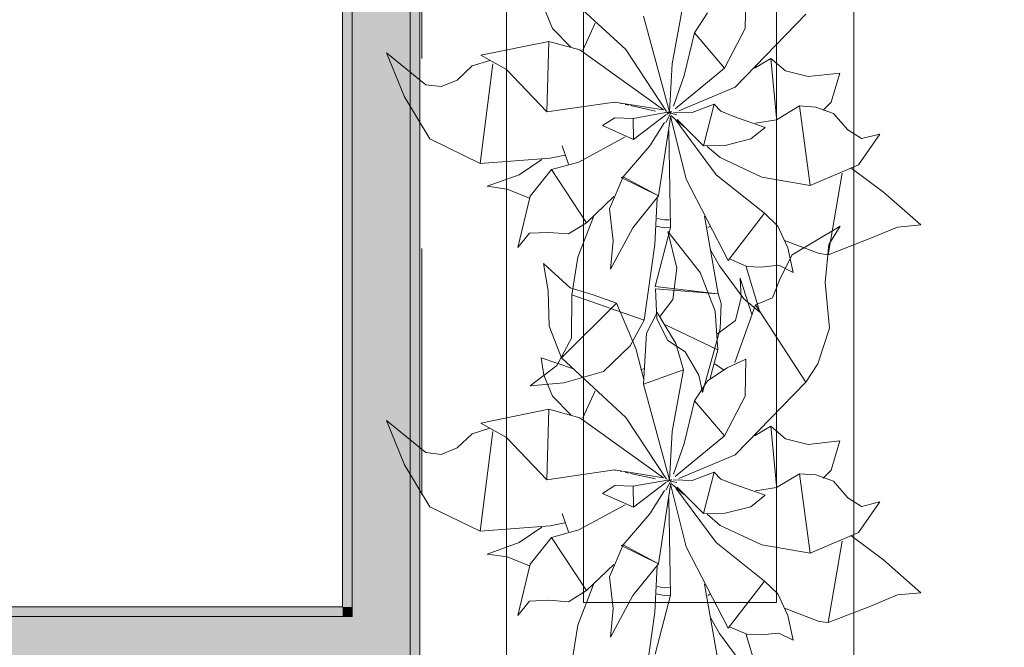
# Model space of a CAD drawing. Header units: millimetres. Extents: x -14761 to 157739, y -22400 to 107990.
# Tile 103 of 228: x 73444 to 74719, y 54260 to 55073. Entities that reach past the tile are written whole.
import ezdxf

# ---------------------------------------------------------------- set-up
doc = ezdxf.new("R2010")
doc.units = ezdxf.units.MM
doc.header["$MEASUREMENT"] = 0
doc.linetypes.add('Штриховая', pattern=[564.444447, 282.222223, -282.222223])
for name, color, linetype in [('Интерьер - Мебель', 7, 'Continuous'), ('Конструктив - стены бассейнов жб нов', 7, 'Continuous'), ('Элемент Модели - Зона', 7, 'Continuous')]:
    doc.layers.add(name, color=color, linetype=linetype)

msp = doc.modelspace()

# ---------------------------------------------------------------- hatches: boundary and pattern name
at = {"layer": 'Конструктив - стены бассейнов жб нов', "linetype": 'Continuous', "lineweight": 0, "true_color": 0x000000}
for points in [[(73874.5, 54312.5), (73874.5, 59730), (73862, 59730), (73862, 54312.5)], [(73949.5, 54300), (73949.5, 59730), (73874.5, 59730), (73874.5, 54300)], [(73962, 59730), (73949.5, 59730), (73949.5, 54225), (73962, 54225)], [(73862, 54312.5), (69125, 54312.5), (69125, 54300), (73862, 54300)], [(73862, 54300), (73874.5, 54300), (73862, 54312.5)], [(73862, 54312.5), (73874.5, 54300), (73874.5, 54312.5)], [(72300.1, 54300), (72300.1, 54225), (73874.5, 54225), (73874.5, 54300)], [(73874.5, 54225), (73949.5, 54225), (73874.5, 54300)], [(73874.5, 54300), (73949.5, 54225), (73949.5, 54300)]]:
    msp.add_hatch(color=18, dxfattribs=at).paths.add_polyline_path(points)

# ---------------------------------------------------------------- linework, layer by layer
at = {"layer": 'Интерьер - Мебель', "color": 7, "linetype": 'Continuous', "lineweight": 15}
for p, q in [((74074.1, 55718.1), (74074.1, 54218.1)), ((74524.1, 54218.1), (74524.1, 55718.1)), ((74174.1, 55618.1), (74174.1, 54318.1)), ((74424.1, 54318.1), (74424.1, 55618.1)), ((74174.1, 54318.1), (74424.1, 54318.1))]:
    msp.add_line(p, q, dxfattribs=at)
at = {"layer": 'Интерьер - Мебель', "color": 252, "linetype": 'Continuous', "lineweight": 5}
for p, q in [((74145.4, 55111), (74228.9, 55033.8)), ((74145.4, 55111), (74228.9, 55033.8)), ((74383.3, 55061.2), (74384.2, 55109.2)), ((74383.3, 55061.2), (74384.2, 55109.2)), ((74288.6, 55015.5), (74303.5, 55095.2)), ((74288.6, 55015.5), (74303.5, 55095.2)), ((74122.4, 55088.3), (74133.7, 55061.3)), ((74122.4, 55088.3), (74133.7, 55061.3)), ((74317.6, 55055.5), (74334.4, 55081.3)), ((74317.6, 55055.5), (74334.4, 55081.3)), ((74370.3, 54985.4), (74461.7, 55079.5)), ((74370.3, 54985.4), (74461.7, 55079.5)), ((74173.2, 55033.3), (74189.2, 55068.1)), ((74173.2, 55033.3), (74189.2, 55068.1)), ((74251.7, 55076.9), (74285.3, 54953.1)), ((74251.7, 55076.9), (74285.3, 54953.1)), ((74133.7, 55061.3), (74157.6, 55037)), ((74133.7, 55061.3), (74157.6, 55037)), ((74304.4, 55000.1), (74317.6, 55055.5)), ((74304.4, 55000.1), (74317.6, 55055.5)), ((74317.6, 55055.5), (74356.7, 55010)), ((74317.6, 55055.5), (74356.7, 55010)), ((74356.7, 55010), (74383.3, 55061.2)), ((74356.7, 55010), (74383.3, 55061.2)), ((74040.8, 55026.4), (74129, 55044.4)), ((74040.8, 55026.4), (74129, 55044.4)), ((74126.3, 54953.2), (74129, 55044.4)), ((74126.3, 54953.2), (74129, 55044.4)), ((74129, 55044.4), (74169, 55033.4)), ((74129, 55044.4), (74169, 55033.4)), ((73918.8, 55029.8), (73942.2, 54972.6)), ((73918.8, 55029.8), (73969.6, 54988.2)), ((73918.8, 55029.8), (73942.2, 54972.6)), ((73918.8, 55029.8), (73969.6, 54988.2)), ((74169, 55033.4), (74277.7, 54955.7)), ((74169, 55033.4), (74277.7, 54955.7)), ((74228.9, 55033.8), (74281.6, 54953.7)), ((74228.9, 55033.8), (74281.6, 54953.7)), ((74029.8, 55012.6), (74052.6, 55019.9)), ((74029.8, 55012.6), (74052.6, 55019.9)), ((74040.2, 54886.4), (74056.5, 55015.4)), ((74040.2, 54886.4), (74056.5, 55015.4)), ((74040.8, 55026.4), (74074, 55008)), ((74040.8, 55026.4), (74074, 55008)), ((74285.3, 54953.1), (74288.6, 55015.5)), ((74285.3, 54953.1), (74288.6, 55015.5)), ((74395.4, 55009.8), (74416.7, 55022.5)), ((74395.4, 55009.8), (74416.7, 55022.5)), ((74416.7, 55022.5), (74424, 54945.3)), ((74416.7, 55022.5), (74435.5, 55006.3)), ((74416.7, 55022.5), (74424, 54945.3)), ((74416.7, 55022.5), (74435.5, 55006.3)), ((74010.1, 54994.3), (74029.8, 55012.6)), ((74010.1, 54994.3), (74029.8, 55012.6)), ((74074, 55008), (74126.3, 54953.2)), ((74074, 55008), (74126.3, 54953.2)), ((74292.5, 54957.3), (74356.7, 55010)), ((74292.5, 54957.3), (74356.7, 55010)), ((74397.1, 55013.5), (74398, 55010.7)), ((74397.1, 55013.5), (74398, 55010.7)), ((74435.5, 55006.3), (74465, 54998.8)), ((74435.5, 55006.3), (74465, 54998.8)), ((74465, 54998.8), (74505.9, 55003.3)), ((74465, 54998.8), (74505.9, 55003.3)), ((74494.5, 54965.6), (74505.9, 55003.3)), ((74494.5, 54965.6), (74505.9, 55003.3)), ((73989.5, 54986.1), (74010.1, 54994.3)), ((73989.5, 54986.1), (74010.1, 54994.3)), ((74290.4, 54960.6), (74304.4, 55000.1)), ((74290.4, 54960.6), (74304.4, 55000.1)), ((73969.6, 54988.2), (73989.5, 54986.1)), ((73969.6, 54988.2), (73989.5, 54986.1)), ((74297.2, 54954.6), (74370.3, 54985.4)), ((74297.2, 54954.6), (74370.3, 54985.4)), ((73942.2, 54972.6), (73974.8, 54918.3)), ((73942.2, 54972.6), (73974.8, 54918.3)), ((74126.3, 54953.2), (74214.1, 54966)), ((74126.3, 54953.2), (74214.1, 54966)), ((74214.1, 54966), (74277.7, 54955.7)), ((74214.1, 54966), (74277.7, 54955.7)), ((74214.6, 54965.8), (74215.7, 54965.5)), ((74214.6, 54965.8), (74215.7, 54965.5)), ((74221.3, 54964.3), (74223.5, 54963.8)), ((74221.3, 54964.3), (74223.5, 54963.8)), ((74484.5, 54955.3), (74494.5, 54965.6)), ((74484.5, 54955.3), (74494.5, 54965.6)), ((74228, 54962.8), (74232.4, 54961.9)), ((74228, 54962.8), (74232.4, 54961.9)), ((74234.7, 54961.4), (74267, 54954.3)), ((74234.7, 54961.4), (74267, 54954.3)), ((74238.2, 54944.8), (74285.3, 54953.1)), ((74238.2, 54944.8), (74285.3, 54953.1)), ((74280.4, 54939.6), (74287.9, 54953.5)), ((74280.4, 54939.6), (74287.9, 54953.5)), ((74281.3, 54949.9), (74287.9, 54953.5)), ((74281.3, 54949.9), (74287.9, 54953.5)), ((74282.4, 54952.6), (74284.7, 54952)), ((74282.4, 54952.6), (74284.7, 54952)), ((74284.2, 54952.2), (74285.3, 54953.1)), ((74284.2, 54952.2), (74285.3, 54953.1)), ((74287, 54951.5), (74294.9, 54949.6)), ((74287, 54951.5), (74294.9, 54949.6)), ((74290.7, 54952.9), (74314.7, 54952.3)), ((74290.7, 54952.9), (74314.7, 54952.3)), ((74314.7, 54952.3), (74343, 54963.1)), ((74314.7, 54952.3), (74343, 54963.1)), ((74329.5, 54909.3), (74343, 54963.1)), ((74329.5, 54909.3), (74343, 54963.1)), ((74343, 54963.1), (74352, 54954)), ((74343, 54963.1), (74352, 54954)), ((74352, 54954), (74368.7, 54947.4)), ((74352, 54954), (74368.7, 54947.4)), ((74424, 54943), (74453.6, 54961)), ((74424, 54943), (74453.6, 54961)), ((74453.6, 54961), (74467.4, 54858.1)), ((74453.6, 54961), (74474.9, 54959.3)), ((74453.6, 54961), (74467.4, 54858.1)), ((74453.6, 54961), (74474.9, 54959.3)), ((74474.9, 54959.3), (74497.6, 54951.2)), ((74474.9, 54959.3), (74497.6, 54951.2)), ((74497.6, 54951.2), (74516.1, 54929.9)), ((74497.6, 54951.2), (74516.1, 54929.9)), ((74198.4, 54935.4), (74214.3, 54945.6)), ((74198.4, 54935.4), (74214.3, 54945.6)), ((74214.3, 54945.6), (74238.2, 54944.8)), ((74214.3, 54945.6), (74238.2, 54944.8)), ((74238.2, 54944.8), (74238.5, 54917.6)), ((74238.2, 54944.8), (74238.5, 54917.6)), ((74238.5, 54917.6), (74280.7, 54949.6)), ((74238.5, 54917.6), (74280.7, 54949.6)), ((74259.8, 54909.1), (74279, 54939.5)), ((74259.8, 54909.1), (74279, 54939.5)), ((74270.9, 54844.5), (74286.8, 54946.5)), ((74270.9, 54844.5), (74286.8, 54946.5)), ((74286.7, 54947.5), (74306.7, 54866.2)), ((74286.7, 54947.5), (74306.7, 54866.2)), ((74287, 54948.7), (74303.9, 54934.2)), ((74287, 54948.7), (74303.9, 54934.2)), ((74293.4, 54942.3), (74345.9, 54871.9)), ((74293.4, 54942.3), (74345.9, 54871.9)), ((74295.1, 54943.4), (74329.5, 54909.3)), ((74295.1, 54943.4), (74329.5, 54909.3)), ((74368.7, 54947.4), (74409.4, 54933.2)), ((74368.7, 54947.4), (74409.4, 54933.2)), ((74396.5, 54938.7), (74424, 54943)), ((74396.5, 54938.7), (74424, 54943)), ((74198.4, 54935.4), (74238.5, 54917.6)), ((74198.4, 54935.4), (74238.5, 54917.6)), ((74284.5, 54928.7), (74286.6, 54803.7)), ((74284.5, 54928.7), (74286.6, 54803.7)), ((74390.8, 54918.4), (74409.4, 54933.2)), ((74390.8, 54918.4), (74409.4, 54933.2)), ((74516.1, 54929.9), (74533.8, 54918.6)), ((74516.1, 54929.9), (74533.8, 54918.6)), ((73974.8, 54918.3), (74040.2, 54886.4)), ((73974.8, 54918.3), (74040.2, 54886.4)), ((74168.1, 54888.2), (74228, 54920.8)), ((74168.1, 54888.2), (74228, 54920.8)), ((74357.3, 54909.7), (74390.8, 54918.4)), ((74357.3, 54909.7), (74390.8, 54918.4)), ((74529.9, 54884.9), (74557.7, 54924.5)), ((74529.9, 54884.9), (74557.7, 54924.5)), ((74533.8, 54918.6), (74557.7, 54924.5)), ((74533.8, 54918.6), (74557.7, 54924.5)), ((74146.5, 54909.4), (74154.7, 54885.6)), ((74146.5, 54909.4), (74154.7, 54885.6)), ((74225.2, 54869), (74259.8, 54909.1)), ((74225.2, 54869), (74259.8, 54909.1)), ((74329.5, 54909.3), (74357.3, 54909.7)), ((74329.5, 54909.3), (74357.3, 54909.7)), ((74334, 54908.4), (74350.9, 54894)), ((74334, 54908.4), (74350.9, 54894)), ((74040.2, 54886.4), (74130.7, 54893.3)), ((74040.2, 54886.4), (74130.7, 54893.3)), ((74090.7, 54871.9), (74120.1, 54891.8)), ((74090.7, 54871.9), (74120.1, 54891.8)), ((74130.7, 54893.3), (74149.8, 54897.2)), ((74130.7, 54893.3), (74149.8, 54897.2)), ((74132.5, 54878.5), (74168.1, 54888.2)), ((74132.5, 54878.5), (74168.1, 54888.2)), ((74350.9, 54894), (74405.1, 54868.8)), ((74350.9, 54894), (74405.1, 54868.8)), ((74105, 54844.1), (74132.5, 54878.5)), ((74105, 54844.1), (74132.5, 54878.5)), ((74132.5, 54878.5), (74178, 54809.6)), ((74132.5, 54878.5), (74178, 54809.6)), ((74467.4, 54858.1), (74529.9, 54884.9)), ((74467.4, 54858.1), (74529.9, 54884.9)), ((74520.2, 54880.8), (74562.6, 54849.4)), ((74520.2, 54880.8), (74562.6, 54849.4)), ((74049.3, 54857), (74090.7, 54871.9)), ((74049.3, 54857), (74090.7, 54871.9)), ((74207.6, 54827.6), (74225.2, 54869)), ((74207.6, 54827.6), (74225.2, 54869)), ((74222.6, 54868.2), (74225.2, 54869)), ((74222.6, 54868.2), (74225.2, 54869)), ((74222.6, 54868.2), (74270.9, 54844.5)), ((74222.6, 54868.2), (74270.9, 54844.5)), ((74225.2, 54869), (74270.9, 54844.5)), ((74225.2, 54869), (74270.9, 54844.5)), ((74306.7, 54866.2), (74361.3, 54761)), ((74306.7, 54866.2), (74361.3, 54761)), ((74345.9, 54871.9), (74408.2, 54822)), ((74345.9, 54871.9), (74408.2, 54822)), ((74405.1, 54868.8), (74467.4, 54858.1)), ((74405.1, 54868.8), (74467.4, 54858.1)), ((74490.8, 54768.4), (74508.9, 54873.8)), ((74490.8, 54768.4), (74508.9, 54873.8)), ((74049.3, 54857), (74075.2, 54853.3)), ((74049.3, 54857), (74075.2, 54853.3)), ((74075.2, 54853.3), (74103.8, 54841.7)), ((74075.2, 54853.3), (74103.8, 54841.7)), ((74562.6, 54849.4), (74610.8, 54806.9)), ((74562.6, 54849.4), (74610.8, 54806.9)), ((74088.7, 54777.5), (74105, 54844.1)), ((74088.7, 54777.5), (74105, 54844.1)), ((74178, 54809.6), (74213.4, 54843.5)), ((74178, 54809.6), (74213.4, 54843.5)), ((74237.9, 54803.2), (74270.9, 54844.5)), ((74237.9, 54803.2), (74270.9, 54844.5)), ((74266.2, 54781.7), (74269.5, 54841.7)), ((74266.2, 54781.7), (74269.5, 54841.7)), ((74207.6, 54827.6), (74212.2, 54786.5)), ((74207.6, 54827.6), (74212.2, 54786.5)), ((74166.6, 54765.1), (74186.9, 54817.6)), ((74166.6, 54765.1), (74186.9, 54817.6)), ((74269.4, 54815.2), (74278.7, 54813.3)), ((74269.4, 54815.2), (74278.7, 54813.3)), ((74278.7, 54813.3), (74285.2, 54813.7)), ((74278.7, 54813.3), (74285.2, 54813.7)), ((74330.8, 54818.2), (74348.3, 54717.6)), ((74330.8, 54818.2), (74348.3, 54717.6)), ((74361.3, 54761), (74408.2, 54822)), ((74361.3, 54761), (74408.2, 54822)), ((74408.2, 54822), (74425.7, 54805.5)), ((74408.2, 54822), (74425.7, 54805.5)), ((74154.6, 54795.3), (74178, 54809.6)), ((74154.6, 54795.3), (74178, 54809.6)), ((74209, 54749.7), (74237.9, 54803.2)), ((74209, 54749.7), (74237.9, 54803.2)), ((74266.8, 54727.3), (74286.6, 54803.7)), ((74266.8, 54727.3), (74286.6, 54803.7)), ((74268.1, 54805.3), (74278.2, 54803.3)), ((74268.1, 54805.3), (74278.2, 54803.3)), ((74278.2, 54803.3), (74286, 54803.7)), ((74278.2, 54803.3), (74286, 54803.7)), ((74283.2, 54798.4), (74294.7, 54751)), ((74283.2, 54798.4), (74325.2, 54745.5)), ((74283.2, 54798.4), (74294.7, 54751)), ((74283.2, 54798.4), (74325.2, 54745.5)), ((74335.1, 54803.5), (74337.4, 54805)), ((74335.1, 54803.5), (74337.4, 54805)), ((74425.7, 54805.5), (74438.7, 54777.3)), ((74425.7, 54805.5), (74438.7, 54777.3)), ((74444.4, 54768.3), (74506.2, 54805.2)), ((74444.4, 54768.3), (74506.2, 54805.2)), ((74491.7, 54781.8), (74506.2, 54805.2)), ((74491.7, 54781.8), (74506.2, 54805.2)), ((74544.9, 54789.2), (74580.7, 54804.1)), ((74544.9, 54789.2), (74580.7, 54804.1)), ((74580.7, 54804.1), (74610.8, 54806.9)), ((74580.7, 54804.1), (74610.8, 54806.9)), ((74088.7, 54777.5), (74104.2, 54796.2)), ((74088.7, 54777.5), (74104.2, 54796.2)), ((74104.2, 54796.2), (74129, 54797.3)), ((74104.2, 54796.2), (74129, 54797.3)), ((74129, 54797.3), (74154.6, 54795.3)), ((74129, 54797.3), (74154.6, 54795.3)), ((74209, 54749.7), (74212.2, 54786.5)), ((74209, 54749.7), (74212.2, 54786.5)), ((74434.4, 54786.8), (74479.3, 54769.9)), ((74434.4, 54786.8), (74479.3, 54769.9)), ((74490.8, 54768.4), (74544.9, 54789.2)), ((74490.8, 54768.4), (74544.9, 54789.2)), ((74252.5, 54683.5), (74266.2, 54781.7)), ((74252.5, 54683.5), (74266.2, 54781.7)), ((74338.9, 54774), (74350.2, 54754)), ((74338.9, 54774), (74350.2, 54754)), ((74438.7, 54777.3), (74445.5, 54745.4)), ((74438.7, 54777.3), (74445.5, 54745.4)), ((74486.9, 54732.6), (74491.7, 54781.8)), ((74486.9, 54732.6), (74491.7, 54781.8)), ((74158.9, 54716.6), (74166.6, 54765.1)), ((74158.9, 54716.6), (74166.6, 54765.1)), ((74362.9, 54763), (74385.3, 54753.3)), ((74362.9, 54763), (74385.3, 54753.3)), ((74428.7, 54737.7), (74444.4, 54768.3)), ((74428.7, 54737.7), (74444.4, 54768.3)), ((74479.3, 54769.9), (74490.8, 54768.4)), ((74479.3, 54769.9), (74490.8, 54768.4)), ((74122, 54757), (74128.2, 54721.5)), ((74122, 54757), (74156.6, 54725.5)), ((74122, 54757), (74128.2, 54721.5)), ((74122, 54757), (74156.6, 54725.5)), ((74289.6, 54710.2), (74294.7, 54751)), ((74289.6, 54710.2), (74294.7, 54751)), ((74350.2, 54754), (74381.7, 54711.3)), ((74350.2, 54754), (74381.7, 54711.3)), ((74384.6, 54752.7), (74402.2, 54694)), ((74384.6, 54752.7), (74402.2, 54694)), ((74385.3, 54753.3), (74403.6, 54752.4)), ((74385.3, 54753.3), (74403.6, 54752.4)), ((74403.6, 54752.4), (74426.8, 54754.7)), ((74403.6, 54752.4), (74426.8, 54754.7)), ((74426.8, 54754.7), (74445.5, 54745.4)), ((74426.8, 54754.7), (74445.5, 54745.4)), ((74325.2, 54745.5), (74344.3, 54695.4)), ((74325.2, 54745.5), (74344.3, 54695.4)), ((74377, 54738.2), (74378.2, 54713)), ((74377, 54738.2), (74392, 54691)), ((74377, 54738.2), (74378.2, 54713)), ((74377, 54738.2), (74392, 54691)), ((74418.8, 54712.4), (74428.7, 54737.7)), ((74418.8, 54712.4), (74428.7, 54737.7)), ((74128.2, 54721.5), (74129.6, 54675.9)), ((74128.2, 54721.5), (74129.6, 54675.9)), ((74156.6, 54725.5), (74186.5, 54716.3)), ((74156.6, 54725.5), (74186.5, 54716.3)), ((74266.8, 54727.3), (74343.9, 54718.2)), ((74266.8, 54727.3), (74343.9, 54718.2)), ((74267.4, 54724.1), (74268.8, 54685.3)), ((74267.4, 54724.1), (74348.3, 54717.6)), ((74267.4, 54724.1), (74268.8, 54685.3)), ((74267.4, 54724.1), (74348.3, 54717.6)), ((74486.9, 54732.6), (74492.7, 54673.1)), ((74486.9, 54732.6), (74492.7, 54673.1)), ((74158.5, 54660.2), (74158.9, 54716.6)), ((74158.5, 54660.2), (74158.9, 54716.6)), ((74158.9, 54716.6), (74252.5, 54683.5)), ((74158.9, 54716.6), (74252.5, 54683.5)), ((74186.5, 54716.3), (74216.7, 54705.6)), ((74186.5, 54716.3), (74216.7, 54705.6)), ((74273.2, 54688.8), (74289.6, 54710.2)), ((74273.2, 54688.8), (74289.6, 54710.2)), ((74348.3, 54717.6), (74352.3, 54705.3)), ((74348.3, 54717.6), (74352.3, 54705.3)), ((74370.6, 54683.3), (74378.2, 54713)), ((74370.6, 54683.3), (74378.2, 54713)), ((74381.7, 54711.3), (74402.2, 54694)), ((74381.7, 54711.3), (74402.2, 54694)), ((74396.9, 54703.7), (74418.8, 54712.4)), ((74396.9, 54703.7), (74418.8, 54712.4)), ((74145.4, 54635), (74216.7, 54705.6)), ((74145.4, 54635), (74216.7, 54705.6)), ((74216.7, 54705.6), (74241.8, 54647.1)), ((74216.7, 54705.6), (74241.8, 54647.1)), ((74351, 54672.5), (74352.3, 54705.3)), ((74351, 54672.5), (74352.3, 54705.3)), ((74370.1, 54628.7), (74396.9, 54703.7)), ((74370.1, 54628.7), (74396.9, 54703.7)), ((74396.9, 54703.7), (74461.7, 54603.5)), ((74396.9, 54703.7), (74461.7, 54603.5)), ((74234.4, 54650.5), (74252.5, 54683.5)), ((74234.4, 54650.5), (74252.5, 54683.5)), ((74255.6, 54666.9), (74269.5, 54693.5)), ((74255.6, 54666.9), (74269.5, 54693.5)), ((74268.8, 54685.3), (74283.1, 54657.5)), ((74268.8, 54685.3), (74283.1, 54657.5)), ((74269.5, 54693.5), (74293.4, 54653.5)), ((74269.5, 54693.5), (74293.4, 54653.5)), ((74344.3, 54695.4), (74348.1, 54645.4)), ((74344.3, 54695.4), (74348.1, 54645.4)), ((74347.7, 54666), (74370.6, 54683.3)), ((74347.7, 54666), (74370.6, 54683.3)), ((74129.6, 54675.9), (74145.4, 54635)), ((74129.6, 54675.9), (74145.4, 54635)), ((74280.2, 54677.7), (74348.1, 54645.4)), ((74280.2, 54677.7), (74348.1, 54645.4)), ((74328.2, 54590.2), (74351, 54672.5)), ((74328.2, 54590.2), (74351, 54672.5)), ((74477.5, 54627.3), (74492.7, 54673.1)), ((74477.5, 54627.3), (74492.7, 54673.1)), ((74139.5, 54625.1), (74158.5, 54660.2)), ((74139.5, 54625.1), (74158.5, 54660.2)), ((74251.7, 54600.9), (74255.6, 54666.9)), ((74251.7, 54600.9), (74255.6, 54666.9)), ((74283.1, 54657.5), (74305.8, 54642.7)), ((74283.1, 54657.5), (74305.8, 54642.7)), ((74199.8, 54617.2), (74234.4, 54650.5)), ((74199.8, 54617.2), (74234.4, 54650.5)), ((74241.8, 54647.1), (74252, 54606.9)), ((74241.8, 54647.1), (74252, 54606.9)), ((74293.4, 54653.5), (74303.5, 54619.2)), ((74293.4, 54653.5), (74303.5, 54619.2)), ((74337.9, 54608.8), (74348.1, 54645.4)), ((74337.9, 54608.8), (74348.1, 54645.4)), ((74118.9, 54635), (74122.4, 54612.3)), ((74118.9, 54635), (74159.9, 54621.2)), ((74118.9, 54635), (74122.4, 54612.3)), ((74118.9, 54635), (74159.9, 54621.2)), ((74145.4, 54635), (74228.9, 54557.8)), ((74145.4, 54635), (74228.9, 54557.8)), ((74305.8, 54642.7), (74323.4, 54612.5)), ((74305.8, 54642.7), (74323.4, 54612.5)), ((74360.1, 54622), (74384.2, 54633.1)), ((74360.1, 54622), (74384.2, 54633.1)), ((74383.3, 54585.2), (74384.2, 54633.1)), ((74383.3, 54585.2), (74384.2, 54633.1)), ((74104.7, 54598.7), (74139.5, 54625.1)), ((74104.7, 54598.7), (74139.5, 54625.1)), ((74248.4, 54619.5), (74252.8, 54620.9)), ((74248.4, 54619.5), (74252.8, 54620.9)), ((74251.7, 54600.9), (74303.5, 54619.2)), ((74251.7, 54600.9), (74303.5, 54619.2)), ((74288.6, 54539.4), (74303.5, 54619.2)), ((74288.6, 54539.4), (74303.5, 54619.2)), ((74334.4, 54605.3), (74360.1, 54622)), ((74334.4, 54605.3), (74360.1, 54622)), ((74344, 54627.1), (74355.2, 54619.3)), ((74344, 54627.1), (74355.2, 54619.3)), ((74461.7, 54603.5), (74477.5, 54627.3)), ((74461.7, 54603.5), (74477.5, 54627.3)), ((74122.4, 54612.3), (74133.7, 54585.2)), ((74122.4, 54612.3), (74133.7, 54585.2)), ((74148.5, 54602.5), (74199.8, 54617.2)), ((74148.5, 54602.5), (74199.8, 54617.2)), ((74323.4, 54612.5), (74328.2, 54590.2)), ((74323.4, 54612.5), (74328.2, 54590.2)), ((74104.7, 54598.7), (74148.5, 54602.5)), ((74104.7, 54598.7), (74148.5, 54602.5)), ((74251.7, 54600.9), (74285.3, 54477)), ((74251.7, 54600.9), (74285.3, 54477)), ((74317.6, 54579.4), (74334.4, 54605.3)), ((74317.6, 54579.4), (74334.4, 54605.3)), ((74370.3, 54509.4), (74461.7, 54603.5)), ((74370.3, 54509.4), (74461.7, 54603.5)), ((74133.7, 54585.2), (74157.6, 54561)), ((74133.7, 54585.2), (74157.6, 54561)), ((74173.2, 54557.3), (74189.2, 54592.1)), ((74173.2, 54557.3), (74189.2, 54592.1)), ((74356.7, 54534), (74383.3, 54585.2)), ((74356.7, 54534), (74383.3, 54585.2)), ((74040.8, 54550.3), (74129, 54568.4)), ((74040.8, 54550.3), (74129, 54568.4)), ((74126.3, 54477.2), (74129, 54568.4)), ((74126.3, 54477.2), (74129, 54568.4)), ((74129, 54568.4), (74169, 54557.3)), ((74129, 54568.4), (74169, 54557.3)), ((74304.4, 54524.1), (74317.6, 54579.4)), ((74304.4, 54524.1), (74317.6, 54579.4)), ((74317.6, 54579.4), (74356.7, 54534)), ((74317.6, 54579.4), (74356.7, 54534)), ((74169, 54557.3), (74277.7, 54479.7)), ((74169, 54557.3), (74277.7, 54479.7)), ((74228.9, 54557.8), (74281.6, 54477.7)), ((74228.9, 54557.8), (74281.6, 54477.7)), ((73918.8, 54553.8), (73942.2, 54496.6)), ((73918.8, 54553.8), (73969.6, 54512.2)), ((73918.8, 54553.8), (73942.2, 54496.6)), ((73918.8, 54553.8), (73969.6, 54512.2)), ((74029.8, 54536.6), (74052.6, 54543.9)), ((74029.8, 54536.6), (74052.6, 54543.9)), ((74040.8, 54550.3), (74074, 54532)), ((74040.8, 54550.3), (74074, 54532)), ((74395.4, 54533.8), (74416.7, 54546.4)), ((74395.4, 54533.8), (74416.7, 54546.4)), ((74416.7, 54546.4), (74424, 54469.2)), ((74416.7, 54546.4), (74435.5, 54530.3)), ((74416.7, 54546.4), (74424, 54469.2)), ((74416.7, 54546.4), (74435.5, 54530.3)), ((74010.1, 54518.3), (74029.8, 54536.6)), ((74010.1, 54518.3), (74029.8, 54536.6)), ((74040.2, 54410.4), (74056.5, 54539.4)), ((74040.2, 54410.4), (74056.5, 54539.4)), ((74074, 54532), (74126.3, 54477.2)), ((74074, 54532), (74126.3, 54477.2)), ((74285.3, 54477), (74288.6, 54539.4)), ((74285.3, 54477), (74288.6, 54539.4)), ((74292.5, 54481.3), (74356.7, 54534)), ((74292.5, 54481.3), (74356.7, 54534)), ((74397.1, 54537.5), (74398, 54534.7)), ((74397.1, 54537.5), (74398, 54534.7)), ((74435.5, 54530.3), (74465, 54522.7)), ((74435.5, 54530.3), (74465, 54522.7)), ((73989.5, 54510), (74010.1, 54518.3)), ((73989.5, 54510), (74010.1, 54518.3)), ((74290.4, 54484.5), (74304.4, 54524.1)), ((74290.4, 54484.5), (74304.4, 54524.1)), ((74465, 54522.7), (74505.9, 54527.3)), ((74465, 54522.7), (74505.9, 54527.3)), ((74494.5, 54489.6), (74505.9, 54527.3)), ((74494.5, 54489.6), (74505.9, 54527.3)), ((73969.6, 54512.2), (73989.5, 54510)), ((73969.6, 54512.2), (73989.5, 54510)), ((74297.2, 54478.6), (74370.3, 54509.4)), ((74297.2, 54478.6), (74370.3, 54509.4)), ((73942.2, 54496.6), (73974.8, 54442.3)), ((73942.2, 54496.6), (73974.8, 54442.3)), ((74126.3, 54477.2), (74214.1, 54490)), ((74126.3, 54477.2), (74214.1, 54490)), ((74214.1, 54490), (74277.7, 54479.7)), ((74214.1, 54490), (74277.7, 54479.7)), ((74214.6, 54489.7), (74215.7, 54489.5)), ((74214.6, 54489.7), (74215.7, 54489.5)), ((74221.3, 54488.3), (74223.5, 54487.8)), ((74221.3, 54488.3), (74223.5, 54487.8)), ((74228, 54486.8), (74232.4, 54485.8)), ((74228, 54486.8), (74232.4, 54485.8)), ((74234.7, 54485.4), (74267, 54478.3)), ((74234.7, 54485.4), (74267, 54478.3)), ((74314.7, 54476.2), (74343, 54487)), ((74314.7, 54476.2), (74343, 54487)), ((74329.5, 54433.3), (74343, 54487)), ((74329.5, 54433.3), (74343, 54487)), ((74343, 54487), (74352, 54478)), ((74343, 54487), (74352, 54478)), ((74424, 54467), (74453.6, 54485)), ((74424, 54467), (74453.6, 54485)), ((74453.6, 54485), (74467.4, 54382)), ((74453.6, 54485), (74474.9, 54483.3)), ((74453.6, 54485), (74467.4, 54382)), ((74453.6, 54485), (74474.9, 54483.3)), ((74474.9, 54483.3), (74497.6, 54475.2)), ((74474.9, 54483.3), (74497.6, 54475.2)), ((74484.5, 54479.3), (74494.5, 54489.6)), ((74484.5, 54479.3), (74494.5, 54489.6)), ((74198.4, 54459.4), (74214.3, 54469.6)), ((74198.4, 54459.4), (74214.3, 54469.6)), ((74214.3, 54469.6), (74238.2, 54468.8)), ((74214.3, 54469.6), (74238.2, 54468.8)), ((74238.2, 54468.8), (74285.3, 54477)), ((74238.2, 54468.8), (74285.3, 54477)), ((74238.2, 54468.8), (74238.5, 54441.6)), ((74238.2, 54468.8), (74238.5, 54441.6)), ((74238.5, 54441.6), (74280.7, 54473.6)), ((74238.5, 54441.6), (74280.7, 54473.6)), ((74270.9, 54368.5), (74286.8, 54470.5)), ((74270.9, 54368.5), (74286.8, 54470.5)), ((74280.4, 54463.6), (74287.9, 54477.5)), ((74280.4, 54463.6), (74287.9, 54477.5)), ((74281.3, 54473.9), (74287.9, 54477.5)), ((74281.3, 54473.9), (74287.9, 54477.5)), ((74282.4, 54476.5), (74284.7, 54476)), ((74282.4, 54476.5), (74284.7, 54476)), ((74284.2, 54476.2), (74285.3, 54477)), ((74284.2, 54476.2), (74285.3, 54477)), ((74286.7, 54471.5), (74306.7, 54390.2)), ((74286.7, 54471.5), (74306.7, 54390.2)), ((74287, 54475.4), (74294.9, 54473.5)), ((74287, 54475.4), (74294.9, 54473.5)), ((74287, 54472.7), (74303.9, 54458.2)), ((74287, 54472.7), (74303.9, 54458.2)), ((74290.7, 54476.9), (74314.7, 54476.2)), ((74290.7, 54476.9), (74314.7, 54476.2)), ((74293.4, 54466.3), (74345.9, 54395.9)), ((74293.4, 54466.3), (74345.9, 54395.9)), ((74295.1, 54467.4), (74329.5, 54433.3)), ((74295.1, 54467.4), (74329.5, 54433.3)), ((74352, 54478), (74368.7, 54471.4)), ((74352, 54478), (74368.7, 54471.4)), ((74368.7, 54471.4), (74409.4, 54457.2)), ((74368.7, 54471.4), (74409.4, 54457.2)), ((74396.5, 54462.7), (74424, 54467)), ((74396.5, 54462.7), (74424, 54467)), ((74497.6, 54475.2), (74516.1, 54453.9)), ((74497.6, 54475.2), (74516.1, 54453.9)), ((74198.4, 54459.4), (74238.5, 54441.6)), ((74198.4, 54459.4), (74238.5, 54441.6)), ((74259.8, 54433.1), (74279, 54463.4)), ((74259.8, 54433.1), (74279, 54463.4)), ((74390.8, 54442.3), (74409.4, 54457.2)), ((74390.8, 54442.3), (74409.4, 54457.2)), ((74516.1, 54453.9), (74533.8, 54442.5)), ((74516.1, 54453.9), (74533.8, 54442.5)), ((73974.8, 54442.3), (74040.2, 54410.4)), ((73974.8, 54442.3), (74040.2, 54410.4)), ((74168.1, 54412.2), (74228, 54444.8)), ((74168.1, 54412.2), (74228, 54444.8)), ((74284.5, 54452.7), (74286.6, 54327.7)), ((74284.5, 54452.7), (74286.6, 54327.7)), ((74357.3, 54433.7), (74390.8, 54442.3)), ((74357.3, 54433.7), (74390.8, 54442.3)), ((74529.9, 54408.9), (74557.7, 54448.5)), ((74529.9, 54408.9), (74557.7, 54448.5)), ((74533.8, 54442.5), (74557.7, 54448.5)), ((74533.8, 54442.5), (74557.7, 54448.5)), ((74146.5, 54433.4), (74154.7, 54409.6)), ((74146.5, 54433.4), (74154.7, 54409.6)), ((74225.2, 54393), (74259.8, 54433.1)), ((74225.2, 54393), (74259.8, 54433.1)), ((74329.5, 54433.3), (74357.3, 54433.7)), ((74329.5, 54433.3), (74357.3, 54433.7)), ((74334, 54432.4), (74350.9, 54418)), ((74334, 54432.4), (74350.9, 54418)), ((74040.2, 54410.4), (74130.7, 54417.3)), ((74040.2, 54410.4), (74130.7, 54417.3)), ((74090.7, 54395.9), (74120.1, 54415.8)), ((74090.7, 54395.9), (74120.1, 54415.8)), ((74130.7, 54417.3), (74149.8, 54421.2)), ((74130.7, 54417.3), (74149.8, 54421.2)), ((74350.9, 54418), (74405.1, 54392.8)), ((74350.9, 54418), (74405.1, 54392.8)), ((74105, 54368.1), (74132.5, 54402.5)), ((74105, 54368.1), (74132.5, 54402.5)), ((74132.5, 54402.5), (74168.1, 54412.2)), ((74132.5, 54402.5), (74168.1, 54412.2)), ((74132.5, 54402.5), (74178, 54333.6)), ((74132.5, 54402.5), (74178, 54333.6)), ((74467.4, 54382), (74529.9, 54408.9)), ((74467.4, 54382), (74529.9, 54408.9)), ((74520.2, 54404.8), (74562.6, 54373.4)), ((74520.2, 54404.8), (74562.6, 54373.4)), ((74049.3, 54380.9), (74090.7, 54395.9)), ((74049.3, 54380.9), (74090.7, 54395.9)), ((74207.6, 54351.6), (74225.2, 54393)), ((74207.6, 54351.6), (74225.2, 54393)), ((74222.6, 54392.2), (74225.2, 54393)), ((74222.6, 54392.2), (74225.2, 54393)), ((74222.6, 54392.2), (74270.9, 54368.5)), ((74222.6, 54392.2), (74270.9, 54368.5)), ((74225.2, 54393), (74270.9, 54368.5)), ((74225.2, 54393), (74270.9, 54368.5)), ((74306.7, 54390.2), (74361.3, 54285)), ((74306.7, 54390.2), (74361.3, 54285)), ((74345.9, 54395.9), (74408.2, 54346)), ((74345.9, 54395.9), (74408.2, 54346)), ((74405.1, 54392.8), (74467.4, 54382)), ((74405.1, 54392.8), (74467.4, 54382)), ((74490.8, 54292.4), (74508.9, 54397.7)), ((74490.8, 54292.4), (74508.9, 54397.7)), ((74049.3, 54380.9), (74075.2, 54377.3)), ((74049.3, 54380.9), (74075.2, 54377.3)), ((74075.2, 54377.3), (74103.8, 54365.7)), ((74075.2, 54377.3), (74103.8, 54365.7)), ((74088.7, 54301.5), (74105, 54368.1)), ((74088.7, 54301.5), (74105, 54368.1)), ((74178, 54333.6), (74213.4, 54367.5)), ((74178, 54333.6), (74213.4, 54367.5)), ((74237.9, 54327.2), (74270.9, 54368.5)), ((74237.9, 54327.2), (74270.9, 54368.5)), ((74266.2, 54305.6), (74269.5, 54365.6)), ((74266.2, 54305.6), (74269.5, 54365.6)), ((74562.6, 54373.4), (74610.8, 54330.9)), ((74562.6, 54373.4), (74610.8, 54330.9)), ((74207.6, 54351.6), (74212.2, 54310.5)), ((74207.6, 54351.6), (74212.2, 54310.5)), ((74166.6, 54289), (74186.9, 54341.6)), ((74166.6, 54289), (74186.9, 54341.6)), ((74269.4, 54339.1), (74278.7, 54337.3)), ((74269.4, 54339.1), (74278.7, 54337.3)), ((74330.8, 54342.2), (74348.3, 54241.6)), ((74330.8, 54342.2), (74348.3, 54241.6)), ((74361.3, 54285), (74408.2, 54346)), ((74361.3, 54285), (74408.2, 54346)), ((74408.2, 54346), (74425.7, 54329.5)), ((74408.2, 54346), (74425.7, 54329.5)), ((74154.6, 54319.2), (74178, 54333.6)), ((74154.6, 54319.2), (74178, 54333.6)), ((74209, 54273.6), (74237.9, 54327.2)), ((74209, 54273.6), (74237.9, 54327.2)), ((74266.8, 54251.3), (74286.6, 54327.7)), ((74266.8, 54251.3), (74286.6, 54327.7)), ((74268.1, 54329.3), (74278.2, 54327.2)), ((74268.1, 54329.3), (74278.2, 54327.2)), ((74278.2, 54327.2), (74286, 54327.7)), ((74278.2, 54327.2), (74286, 54327.7)), ((74278.7, 54337.3), (74285.2, 54337.7)), ((74278.7, 54337.3), (74285.2, 54337.7)), ((74335.1, 54327.5), (74337.4, 54329)), ((74335.1, 54327.5), (74337.4, 54329)), ((74425.7, 54329.5), (74438.7, 54301.3)), ((74425.7, 54329.5), (74438.7, 54301.3)), ((74544.9, 54313.2), (74580.7, 54328.1)), ((74544.9, 54313.2), (74580.7, 54328.1)), ((74580.7, 54328.1), (74610.8, 54330.9)), ((74580.7, 54328.1), (74610.8, 54330.9)), ((74088.7, 54301.5), (74104.2, 54320.1)), ((74088.7, 54301.5), (74104.2, 54320.1)), ((74104.2, 54320.1), (74129, 54321.3)), ((74104.2, 54320.1), (74129, 54321.3)), ((74129, 54321.3), (74154.6, 54319.2)), ((74129, 54321.3), (74154.6, 54319.2)), ((74490.8, 54292.4), (74544.9, 54313.2)), ((74490.8, 54292.4), (74544.9, 54313.2)), ((74209, 54273.6), (74212.2, 54310.5)), ((74209, 54273.6), (74212.2, 54310.5)), ((74252.5, 54207.5), (74266.2, 54305.6)), ((74252.5, 54207.5), (74266.2, 54305.6)), ((74434.4, 54310.8), (74479.3, 54293.8)), ((74434.4, 54310.8), (74479.3, 54293.8)), ((74438.7, 54301.3), (74445.5, 54269.4)), ((74438.7, 54301.3), (74445.5, 54269.4)), ((74158.9, 54240.5), (74166.6, 54289)), ((74158.9, 54240.5), (74166.6, 54289)), ((74338.9, 54298), (74350.2, 54278)), ((74338.9, 54298), (74350.2, 54278)), ((74479.3, 54293.8), (74490.8, 54292.4)), ((74479.3, 54293.8), (74490.8, 54292.4)), ((74350.2, 54278), (74381.7, 54235.3)), ((74350.2, 54278), (74381.7, 54235.3)), ((74362.9, 54287), (74385.3, 54277.3)), ((74362.9, 54287), (74385.3, 54277.3)), ((74384.6, 54276.7), (74402.2, 54218)), ((74384.6, 54276.7), (74402.2, 54218)), ((74385.3, 54277.3), (74403.6, 54276.4)), ((74385.3, 54277.3), (74403.6, 54276.4)), ((74403.6, 54276.4), (74426.8, 54278.7)), ((74403.6, 54276.4), (74426.8, 54278.7)), ((74426.8, 54278.7), (74445.5, 54269.4)), ((74426.8, 54278.7), (74445.5, 54269.4))]:
    msp.add_line(p, q, dxfattribs=at)
at = {"layer": 'Конструктив - стены бассейнов жб нов', "color": 251, "linetype": 'Continuous', "lineweight": 20, "true_color": 0x575757}
for p, q in [((73874.5, 59730), (73874.5, 54300)), ((73949.5, 54300), (73949.5, 59730)), ((73862, 54300), (72300.1, 54300)), ((73862, 54300), (73874.5, 54300)), ((73862, 54300), (73874.5, 54300)), ((73949.5, 54225), (73949.5, 54300))]:
    msp.add_line(p, q, dxfattribs=at)
at = {"layer": 'Конструктив - стены бассейнов жб нов', "color": 251, "linetype": 'Continuous', "lineweight": 20, "true_color": 0x575757, "flags": 128}
for points in [[(73862, 59730), (73862, 54312.5)], [(73962, 54212.5), (73962, 59730)], [(73862, 54312.5), (69125, 54312.5)]]:
    msp.add_lwpolyline(points, dxfattribs=at)
at = {"layer": 'Элемент Модели - Зона', "color": 7, "linetype": 'Штриховая', "lineweight": 15, "flags": 128}
for points in [[(36150, 44957.4), (36110, 44957.4), (36110, 36320), (41880.3, 36320), (41880.3, 39141.6), (45142.5, 42405.1), (45156.7, 42391), (45156.7, 42420), (63300, 42420), (63300, 42400), (77399.7, 42400), (77399.7, 42420), (114081.4, 42420), (117316.7, 39176.5), (117320.1, 38841.9), (117320.1, 36305), (117360, 36305), (117360, 34300), (117120, 34300), (117120, 35700), (116700, 35700), (116700, 36100), (108300, 36100), (108300, 35700), (107700, 35700), (107700, 36100), (99320, 36100), (99320, 26970), (107700, 26970), (107700, 27650), (108300, 27650), (108300, 26460), (112380, 26460), (112380, 27370), (112500, 27370), (112500, 21180.1), (117120, 21180.1), (117120, 26250), (116650, 26250), (116650, 27750), (117120, 27750), (117120, 32800), (117360, 32800), (117360, 20150.1), (117120, 20150.1), (117120, 20940.1), (99320, 20940.1), (99320, 14650.1), (117120, 14650.1), (117120, 17700.1), (116700.1, 17700.1), (116700.1, 18325.6), (117120, 18325.6), (117120, 18650.1), (117360, 18650.1), (117360, 18320.1), (120850, 18320.1), (120850, 37205.1), (120238.9, 37205.1), (120238.9, 45000), (125700, 45000), (125700, 45300), (126300, 45300), (126300, 45000), (141025, 45000), (141025, 45100), (140125, 45100), (140125, 47500), (132700, 47500), (132700, 53680), (130530, 53680), (130530, 54300), (129182.9, 54300), (126300, 54300), (126300, 53700), (125700, 53700), (125700, 54212.5), (124799.8, 54212.5), (117300, 54212.5), (117300, 53700), (116700, 53700), (116700, 54212.5), (108300, 54212.5), (108300, 53700), (107700, 53700), (107700, 54212.5), (99300, 54212.5), (99300, 53700), (98700, 53700), (98700, 54212.5), (90650, 54212.5), (90650, 53700), (90050, 53700), (89950, 53700), (89950, 48632.8), (77450.1, 48632.8), (77450.1, 53800), (77450.1, 61690), (77460.1, 61690), (77460.1, 67850), (74720, 67850), (74720, 59730), (73964.5, 59730), (73964.5, 54212), (72300.1, 54212), (72300.1, 53700), (71700.1, 53700), (71700.1, 54212), (63300, 54212), (63300, 53700), (62700, 53700), (62700, 54212), (61025, 54212), (61025, 46500), (61025, 45000), (54300, 45000), (54300, 44700), (53700, 44700), (53700, 45000), (45300, 45000), (45300, 44700), (44700, 44700), (44700, 45000), (36750, 45000), (36750, 44700), (36150, 44700)], [(67625, 54200), (69125, 54200), (69125, 54212), (71700.1, 54212), (71700.1, 54300), (72300.1, 54300), (72300.1, 54212), (73964.5, 54212), (73964.5, 59730), (67625, 59730)]]:
    msp.add_lwpolyline(points, close=True, dxfattribs=at)

doc.saveas('drawing.dxf')
